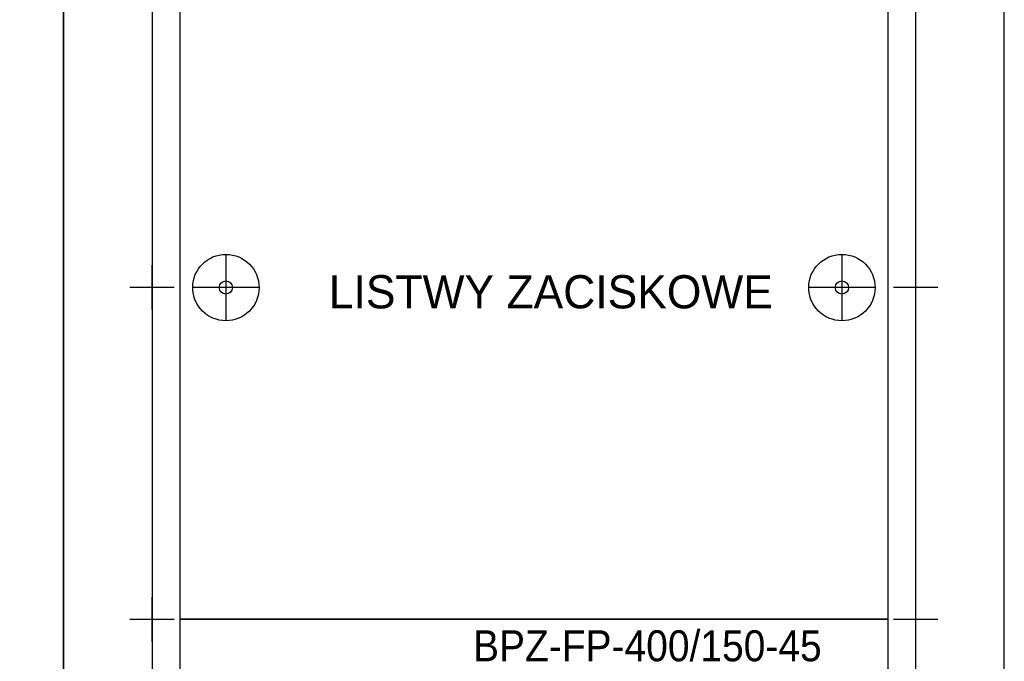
# Model space of a CAD drawing. Header units: millimetres. Extents: x 70863 to 97203, y -18528 to 3008.
# Tile 55 of 122: x 92330 to 92775, y -15975 to -15686. Entities that reach past the tile are written whole.
import ezdxf
from ezdxf.enums import TextEntityAlignment as Align

# ---------------------------------------------------------------- set-up
doc = ezdxf.new("R2010")
doc.units = ezdxf.units.MM
for name, color, linetype, lineweight in [('2DE_OBJ_EATON-Cabinet', 7, 'Continuous', 25), ('2DE_OBJ_EATON-Covers', 7, 'Continuous', 25), ('2DE_TXTMARK', 41, 'Continuous', 18)]:
    doc.layers.add(name, color=color, linetype=linetype, lineweight=lineweight)
doc.layers.add('CP_DETAL_GRID', color=7, linetype='Continuous')
doc.styles.add('CP_ATTR', font='arial.ttf')
doc.styles.get("Standard").update_dxf_attribs({"font": 'arial.ttf'})

# ---------------------------------------------------------------- blocks, each defined once
blk = doc.blocks.new('2de_etn_prod_cac0045_fjaczar')
for p, q in [((20, 90), (20, 60)), ((300, 90), (300, 60)), ((35, 75), (5, 75)), ((315, 75), (285, 75))]:
    blk.add_line(p, q)
for points in [[(0, 0), (320, 0), (320, 150), (0, 150)], [(41, 52.5), (279, 52.5), (279, 97.5), (41, 97.5)]]:
    blk.add_lwpolyline(points, close=True)
for centre, radius in [((20, 75), 15), ((300, 75), 15), ((20, 75), 3), ((300, 75), 3)]:
    blk.add_circle(centre, radius)
at = {"linetype": 'ByBlock', "style": 'CP_ATTR', "flags": 9}
for tag in ['MARK3', 'FUNCTION', 'GROUP', 'NUMBER', 'WEIGHT', 'LINK', 'OTHER1', 'IP', 'OTHER2', 'POWER_LOSSES_CAB', 'POWER', 'VOLTAGE', 'CURRENT', 'CHARACTER', 'PRODUCER', 'ORDER-NO', 'PRODUCT-TYPE', 'MARK2', 'ARTICLE', 'NAME']:
    blk.add_attdef(tag, text='', height=0.00005, dxfattribs=at).set_placement((0, 0), align=Align.MIDDLE_LEFT)
at = {"layer": '2DE_TXTMARK', "linetype": 'ByBlock', "style": 'CP_ATTR', "width": 0.8, "flags": 8}
blk.add_attdef('MARK1', text='', height=14, dxfattribs=at).set_placement((290, 145), align=Align.TOP_RIGHT)
blk = doc.blocks.new('2de_etn_prod_cac0051_odnnx')
for p, q in [((20.86, 164.87), (20.86, 134.87)), ((299.14, 164.87), (299.14, 134.87)), ((35.86, 149.87), (5.86, 149.87)), ((314.14, 149.87), (284.14, 149.87))]:
    blk.add_line(p, q)
blk.add_lwpolyline([(0, 300), (0, 0), (320, 0), (320, 300)], close=True)
for centre, radius in [((20.86, 149.87), 15), ((299.14, 149.87), 15), ((20.86, 149.87), 3), ((299.14, 149.87), 3)]:
    blk.add_circle(centre, radius)
at = {"linetype": 'ByBlock', "style": 'CP_ATTR', "flags": 9}
for tag in ['MARK3', 'FUNCTION', 'GROUP', 'NUMBER', 'WEIGHT', 'LINK', 'OTHER1', 'IP', 'OTHER2', 'POWER_LOSSES_CAB', 'POWER', 'VOLTAGE', 'CURRENT', 'CHARACTER', 'PRODUCER', 'ORDER-NO', 'PRODUCT-TYPE', 'MARK2', 'ARTICLE', 'NAME']:
    blk.add_attdef(tag, text='', height=0.00005, dxfattribs=at).set_placement((0, 0), align=Align.MIDDLE_LEFT)
at = {"layer": '2DE_TXTMARK', "linetype": 'ByBlock', "style": 'CP_ATTR', "width": 0.8, "flags": 8}
blk.add_attdef('MARK1', text='', height=14, dxfattribs=at).set_placement((290, 295), align=Align.TOP_RIGHT)

msp = doc.modelspace()

# ---------------------------------------------------------------- linework, layer by layer
at = {"layer": '2DE_OBJ_EATON-Cabinet'}
for points in [[(91749.84, -15331.421), (91749.84, -17331.421), (92349.84, -17331.421), (92349.84, -15331.421)], [(92349.84, -15331.421), (92349.84, -17331.421), (92774.84, -17331.421), (92774.84, -15331.421)], [(92389.84, -17306.421), (92734.84, -17306.421), (92734.84, -15356.421), (92389.84, -15356.421)]]:
    msp.add_lwpolyline(points, close=True, dxfattribs=at)
at = {"layer": 'CP_DETAL_GRID'}
for p, q in [((92389.84, -15816.421), (92389.84, -15796.421)), ((92734.84, -15816.421), (92734.84, -15796.421)), ((92379.84, -15806.421), (92399.84, -15806.421)), ((92724.84, -15806.421), (92744.84, -15806.421)), ((92389.84, -15966.421), (92389.84, -15946.421)), ((92734.84, -15966.421), (92734.84, -15946.421)), ((92379.84, -15956.421), (92399.84, -15956.421)), ((92724.84, -15956.421), (92744.84, -15956.421))]:
    msp.add_line(p, q, dxfattribs=at)

# ---------------------------------------------------------------- block references
at = {"layer": '2DE_OBJ_EATON-Covers'}
ref = msp.add_blockref('2de_etn_prod_cac0051_odnnx', (92402.34, -15956.421), dxfattribs=at)
ref.add_attrib('MARK1', 'BPZ-FP-400/300-BL', dxfattribs={"layer": '2DE_TXTMARK', "linetype": 'ByBlock', "height": 14, "style": 'CP_ATTR', "width": 0.9, "flags": 8}).set_placement((92692.34, -15661.421), align=Align.TOP_RIGHT)
ref = msp.add_blockref('2de_etn_prod_cac0045_fjaczar', (92402.34, -16106.421), dxfattribs=at)
ref.add_attrib('MARK1', 'BPZ-FP-400/150-45', dxfattribs={"layer": '2DE_TXTMARK', "linetype": 'ByBlock', "height": 14, "style": 'CP_ATTR', "width": 0.9, "flags": 8}).set_placement((92692.34, -15961.421), align=Align.TOP_RIGHT)

# ---------------------------------------------------------------- texts
at = {"insert": (92570.013, -15808.574), "char_height": 15, "width": 567.7816, "attachment_point": 5}
msp.add_mtext('{\\fGoudy Old Style|b0|i0|c0|p18;LISTWY ZACISKOWE}', dxfattribs=at)

doc.saveas('drawing.dxf')
